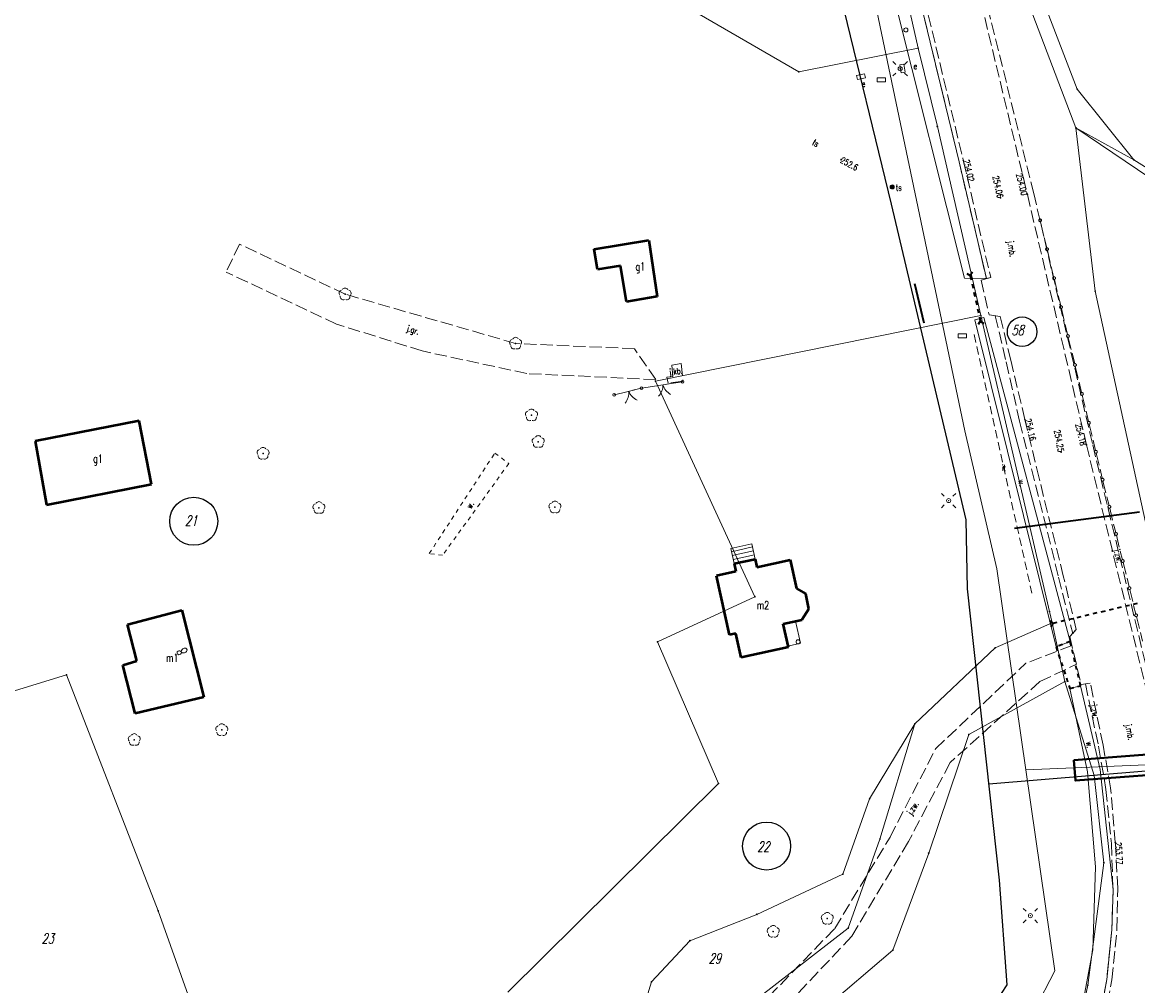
# Model space of a CAD drawing. Header units: metres. Extents: x 8389512 to 8390482, y 5507926 to 5510333.
# Tile 36 of 49: x 8389998 to 8390134, y 5509477 to 5509595. Entities that reach past the tile are written whole.
import ezdxf
from ezdxf.enums import TextEntityAlignment as Align

# ---------------------------------------------------------------- set-up
doc = ezdxf.new("R2010")
doc.units = ezdxf.units.M
doc.header["$MEASUREMENT"] = 0
for name, pattern in [('1', [0]), ('2_OTKJ', [2, 1.5, -0.5]), ('2_OTKR', [0]), ('2_OTKZ_B', [1, 0.5, -0.5]), ('2_OTWM', [1, 0.5, -0.5]), ('2_OTZI', [1.5, 1, -0.5]), ('3_EGBB03', [0]), ('3_EGBO', [0]), ('3_EGBS', [0]), ('3_EGBSG', [0]), ('3_EGBU_A', [0]), ('4_SULO', [0])]:
    doc.linetypes.add(name, pattern=pattern)
doc.layers.get('0').update_dxf_attribs({"color": 252, "linetype": 'CONTINUOUS', "lineweight": 100})
for name, color, linetype, lineweight in [('Dzialki', 252, '1', 18), ('EADTD_T_0', 252, 'CONTINUOUS', 25), ('EGBB_E_T_0', 252, 'CONTINUOUS', 20), ('EGBB_L_0', 252, '3_EGBU_A', 50), ('EGBE_L_3', 252, '3_EGBS', 18), ('EGBE_L_4', 252, '3_EGBO', 18), ('EGBE_T_0', 252, 'CONTINUOUS', 18), ('Numery_dzialek', 252, 'CONTINUOUS', 13), ('OTK_E_T_0', 252, 'CONTINUOUS', 0), ('OTK_E_T_4', 252, 'CONTINUOUS', 0), ('OTK_L_0', 252, '2_OTKJ', 18), ('OTK_L_11', 252, 'CONTINUOUS', 18), ('OTK_L_5', 252, 'CONTINUOUS', 18), ('OTK_L_8', 252, 'CONTINUOUS', 35), ('OTO_L_1', 252, 'CONTINUOUS', 18), ('OTR_T_0', 252, 'CONTINUOUS', 18), ('OTW_E_T_2', 252, 'CONTINUOUS', 0), ('OTW_L_3', 252, 'CONTINUOUS', 18), ('OTZ_E_T_0', 252, 'CONTINUOUS', 0), ('OTZ_L_4', 252, '2_OTZI', 18), ('OTZ_T_0', 252, 'CONTINUOUS', 18), ('Oz działek', 3, 'CONTINUOUS', 25), ('P_SUE_T_4', 252, 'CONTINUOUS', 18), ('P_SUP_T_2', 252, 'CONTINUOUS', 18), ('PROJEKTOWANA KANALIZACJA', 1, 'CONTINUOUS', 25), ('PROJEKTOWANA WODA', 220, 'CONTINUOUS', 18), ('Punkty', 252, 'CONTINUOUS', 9), ('Rury osłonowe', 20, 'CONTINUOUS', 40), ('SUE_E_T_1', 252, 'CONTINUOUS', 0), ('SUE_T_3', 252, 'CONTINUOUS', 18), ('SUE_T_4', 252, 'CONTINUOUS', 18), ('SUL_L_1', 252, '4_SULO', 35), ('SUT_E_T_0', 252, 'CONTINUOUS', 0), ('SUT_T_0', 252, 'CONTINUOUS', 18), ('SUTP_E_T_0', 252, 'CONTINUOUS', 0), ('SUTR_T_0', 252, 'CONTINUOUS', 18)]:
    doc.layers.add(name, color=color, linetype=linetype, lineweight=lineweight)
doc.styles.get("Standard").update_dxf_attribs({"font": 'Simplex.SHX', "width": 0.75})

# ---------------------------------------------------------------- blocks, each defined once
blk = doc.blocks.new('GRO')
at = {"linetype": 'Continuous'}
blk.add_circle((0, 0), 0.045, dxfattribs=at)
blk = doc.blocks.new('2_OTRS')
at = {"linetype": 'Continuous'}
blk.add_circle((0, 0), 0.045, dxfattribs=at)
blk = doc.blocks.new('2_OTZL')
at = {"linetype": 'Continuous'}
blk.add_circle((0, 0), 0.045, dxfattribs=at)
for centre, start, end in [((-0.36, 0.12), 102.1445, 221.86), ((0, 0.38), 30.1401, 149.8599), ((0.36, 0.12), 318.14, 77.8555), ((-0.22, -0.3), 174.1482, 293.8542), ((0.22, -0.3), 246.1458, 5.8518)]:
    blk.add_arc(centre, 0.375, start, end, dxfattribs=at)
blk = doc.blocks.new('3_EGBP12_01')
at = {"linetype": 'Continuous'}
blk.add_circle((0, 0), 0.25, dxfattribs=at)
blk = doc.blocks.new('4_SUES')
at = {"linetype": 'Continuous'}
for p, q in [((0.5, 0.25), (-0.5, 0.25)), ((-0.5, 0.25), (-0.5, -0.25)), ((0.5, -0.25), (0.5, 0.25)), ((-0.5, -0.25), (0.5, -0.25))]:
    blk.add_line(p, q, dxfattribs=at)
blk = doc.blocks.new('4_SUPP')
at = {"linetype": 'Continuous'}
blk.add_circle((0, 0), 0.25, dxfattribs=at)
blk = doc.blocks.new('4_SUEO_W')
at = {"linetype": 'Continuous'}
for p, q in [((-0.53035, 0.53035), (-0.8839, 0.8839)), ((0.53035, 0.53035), (0.8839, 0.8839)), ((-0.53035, -0.53035), (-0.8839, -0.8839)), ((0.53035, -0.53035), (0.8839, -0.8839))]:
    blk.add_line(p, q, dxfattribs=at)
blk.add_circle((0, 0), 0.025, dxfattribs=at)
blk = doc.blocks.new('4_SUTK')
at = {"linetype": 'Continuous'}
for radius in [0.25, 0.225, 0.2, 0.175, 0.15, 0.125, 0.1, 0.075, 0.05, 0.025, 0.00715]:
    blk.add_circle((0, 0), radius, dxfattribs=at)
blk = doc.blocks.new('4_SUPS')
at = {"linetype": 'Continuous'}
blk.add_circle((0, 0), 0.0625, dxfattribs=at)

msp = doc.modelspace()

# ---------------------------------------------------------------- linework, layer by layer
at = {"layer": 'Dzialki'}
for p, q in [((8390102.65, 5509612.38), (8390107.3, 5509592.06)), ((8390116.92, 5509607.69), (8390126.6, 5509582.3)), ((8390126.76, 5509587.04), (8390119.39, 5509606.25)), ((8390092.71, 5509589.14), (8390065.08, 5509605.19)), ((8390107.3, 5509592.06), (8390092.71, 5509589.14)), ((8390107.3, 5509592.06), (8390109.65, 5509582.46)), ((8390133.68, 5509578.39), (8390126.76, 5509587.04)), ((8390109.65, 5509582.46), (8390114.98, 5509559.33)), ((8390133.68, 5509578.39), (8390126.6, 5509582.3)), ((8390126.6, 5509582.3), (8390155.63, 5509562.65)), ((8390126.6, 5509582.3), (8390128.94, 5509562.31)), ((8390159.18, 5509562.36), (8390133.68, 5509578.39)), ((8390128.94, 5509562.31), (8390136.89, 5509525.83)), ((8390114.98, 5509559.33), (8390075.17, 5509551.33)), ((8390114.98, 5509559.33), (8390123.36, 5509523.14)), ((8390075.17, 5509551.33), (8390087.32, 5509524.95)), ((8390087.32, 5509524.95), (8390075.44, 5509519.42)), ((8390123.36, 5509523.14), (8390123.67, 5509521.74)), ((8390116.71, 5509518.69), (8390123.67, 5509521.74)), ((8390123.67, 5509521.74), (8390125.24, 5509514.58)), ((8390075.44, 5509519.42), (8390082.88, 5509502.11)), ((8390106.88, 5509509.38), (8390116.71, 5509518.69)), ((8389978.19, 5509507.76), (8390003.15, 5509515.39)), ((8390003.15, 5509515.39), (8390014.37, 5509486.51)), ((8390125.24, 5509514.58), (8390113.51, 5509508.09)), ((8390125.24, 5509514.58), (8390128.81, 5509503.09)), ((8390106.88, 5509509.38), (8390101.37, 5509500.24)), ((8390102.63, 5509495.3), (8390106.88, 5509509.38)), ((8390113.51, 5509508.09), (8390108.59, 5509493.57)), ((8390128.81, 5509503.09), (8390130.01, 5509492.41)), ((8390082.88, 5509502.11), (8390057.12, 5509476.57)), ((8390101.37, 5509500.24), (8390098.09, 5509491)), ((8390098.76, 5509484.42), (8390102.63, 5509495.3)), ((8390108.59, 5509493.57), (8390104.2, 5509481.72)), ((8390130.01, 5509492.41), (8390128.04, 5509477.43)), ((8390098.09, 5509491), (8390087.58, 5509486.09)), ((8390014.37, 5509486.51), (8390025.22, 5509455.94)), ((8390087.58, 5509486.09), (8390079.39, 5509482.87)), ((8390087.66, 5509475.78), (8390098.76, 5509484.42)), ((8390079.39, 5509482.87), (8390074.68, 5509477.82)), ((8390104.2, 5509481.72), (8390091.08, 5509470.54)), ((8390074.68, 5509477.82), (8390072.74, 5509471.5)), ((8390128.04, 5509477.43), (8390125.38, 5509464.54))]:
    msp.add_line(p, q, dxfattribs=at)
at = {"layer": 'EGBB_L_0', "linetype": '3_EGBB03'}
for p, q in [((8390067.69, 5509567.45), (8390074.35, 5509568.54)), ((8390074.35, 5509568.54), (8390075.4, 5509561.65)), ((8390068.08, 5509564.95), (8390067.69, 5509567.45)), ((8390070.89, 5509565.41), (8390068.08, 5509564.95)), ((8390071.65, 5509561.02), (8390070.89, 5509565.41)), ((8390075.4, 5509561.65), (8390071.65, 5509561.02)), ((8390012.05, 5509546.47), (8389999.35, 5509543.99)), ((8390013.56, 5509538.72), (8390012.05, 5509546.47)), ((8389999.35, 5509543.99), (8390000.73, 5509536.2)), ((8390000.73, 5509536.2), (8390013.56, 5509538.72)), ((8390010.61, 5509521.55), (8390017.27, 5509523.3)), ((8390017.27, 5509523.3), (8390019.97, 5509512.66)), ((8390011.78, 5509517.11), (8390010.61, 5509521.55)), ((8390010.04, 5509516.56), (8390011.78, 5509517.11)), ((8390011.57, 5509510.66), (8390010.04, 5509516.56)), ((8390019.97, 5509512.66), (8390011.57, 5509510.66))]:
    msp.add_line(p, q, dxfattribs=at)
at = {"layer": 'EGBB_L_0', "linetype": '3_EGBU_A'}
for p, q in [((8390084.79, 5509528.99), (8390087.38, 5509529.55)), ((8390084.79, 5509528.99), (8390085, 5509528.02)), ((8390087.38, 5509529.55), (8390087.59, 5509528.57)), ((8390087.59, 5509528.57), (8390091.65, 5509529.46)), ((8390091.65, 5509529.46), (8390092.41, 5509525.93)), ((8390085, 5509528.02), (8390082.66, 5509527.51)), ((8390084.23, 5509520.28), (8390082.66, 5509527.51)), ((8390092.41, 5509525.93), (8390093.57, 5509525.29)), ((8390093.94, 5509523.48), (8390093.57, 5509525.29)), ((8390093.07, 5509522.13), (8390093.94, 5509523.48)), ((8390090.78, 5509521.61), (8390093.07, 5509522.13)), ((8390091.43, 5509518.77), (8390090.78, 5509521.61)), ((8390085, 5509520.44), (8390084.23, 5509520.28)), ((8390085.64, 5509517.51), (8390085, 5509520.44)), ((8390091.43, 5509518.77), (8390085.64, 5509517.51))]:
    msp.add_line(p, q, dxfattribs=at)
at = {"layer": 'EGBE_L_3', "linetype": '3_EGBS'}
for p, q in [((8390084.38, 5509530.85), (8390086.98, 5509531.41)), ((8390084.47, 5509530.45), (8390087.06, 5509531.03)), ((8390086.98, 5509531.41), (8390087.38, 5509529.55)), ((8390084.57, 5509529.97), (8390087.17, 5509530.54)), ((8390084.68, 5509529.48), (8390087.27, 5509530.05)), ((8390084.79, 5509528.99), (8390087.38, 5509529.56)), ((8390087.38, 5509529.55), (8390084.79, 5509528.99))]:
    msp.add_line(p, q, dxfattribs=at)
at = {"layer": 'EGBE_L_3', "linetype": '3_EGBSG'}
msp.add_line((8390084.79, 5509528.99), (8390084.38, 5509530.85), dxfattribs=at)
at = {"layer": 'EGBE_L_4', "linetype": '3_EGBO'}
for p, q in [((8390090.78, 5509521.61), (8390092.3, 5509521.96)), ((8390091.4, 5509518.91), (8390090.78, 5509521.61)), ((8390092.3, 5509521.96), (8390092.91, 5509519.26)), ((8390092.91, 5509519.26), (8390091.4, 5509518.91))]:
    msp.add_line(p, q, dxfattribs=at)
at = {"layer": 'OTK_L_0', "linetype": '2_OTKJ'}
for p, q in [((8390105.22, 5509607.51), (8390112.31, 5509578.13)), ((8390105.74, 5509607.78), (8390112.82, 5509578.32)), ((8390113.09, 5509605.5), (8390120.66, 5509574.14)), ((8390121.44, 5509574.25), (8390113.67, 5509605.72)), ((8390112.31, 5509578.13), (8390115.65, 5509563.86)), ((8390112.82, 5509578.32), (8390116.17, 5509564.01)), ((8390120.66, 5509574.14), (8390127.88, 5509543.53)), ((8390128.61, 5509543.68), (8390121.44, 5509574.25)), ((8390024.3, 5509568.08), (8390022.67, 5509564.66)), ((8390037.23, 5509561.95), (8390024.3, 5509568.08)), ((8390036.17, 5509558.29), (8390022.67, 5509564.66)), ((8390116.17, 5509564.01), (8390115.02, 5509563.67)), ((8390115.65, 5509563.86), (8390116.17, 5509564.01)), ((8390115.02, 5509563.67), (8390115.99, 5509559.41)), ((8390058.08, 5509555.92), (8390037.23, 5509561.95)), ((8390046.67, 5509555.01), (8390036.17, 5509558.29)), ((8390115.99, 5509559.41), (8390117.33, 5509559.22)), ((8390117.33, 5509559.22), (8390116.73, 5509559.31)), ((8390116.73, 5509559.31), (8390118.06, 5509553.68)), ((8390118.63, 5509553.86), (8390117.33, 5509559.22)), ((8390072.61, 5509555.28), (8390058.08, 5509555.92)), ((8390059.46, 5509552.24), (8390046.67, 5509555.01)), ((8390075.22, 5509551.5), (8390072.61, 5509555.28)), ((8390077.19, 5509553.26), (8390078.33, 5509553.47)), ((8390077.32, 5509551.87), (8390077.19, 5509553.26)), ((8390078.33, 5509553.47), (8390078.54, 5509551.33)), ((8390118.06, 5509553.68), (8390119.71, 5509546.41)), ((8390120.36, 5509546.63), (8390118.63, 5509553.86)), ((8390075.22, 5509551.5), (8390059.46, 5509552.24)), ((8390076.56, 5509551.81), (8390077.32, 5509551.87)), ((8390076.75, 5509551.06), (8390076.56, 5509551.81)), ((8390078.54, 5509551.33), (8390076.75, 5509551.06)), ((8390119.71, 5509546.41), (8390124.48, 5509527.33)), ((8390122.09, 5509539.44), (8390120.36, 5509546.63)), ((8390127.88, 5509543.53), (8390135.91, 5509510.71)), ((8390136.51, 5509510.96), (8390128.61, 5509543.68)), ((8390125.05, 5509527.49), (8390122.09, 5509539.44)), ((8390124.48, 5509527.33), (8390126.21, 5509520.46)), ((8390126.64, 5509520.92), (8390125.05, 5509527.49)), ((8390126.64, 5509520.92), (8390125.84, 5509520.07)), ((8390125.84, 5509520.07), (8390127.23, 5509514.22)), ((8390126.21, 5509520.46), (8390126.64, 5509520.92)), ((8390126.1, 5509518.97), (8390120.46, 5509516.8)), ((8390126.65, 5509516.68), (8390126.1, 5509518.97)), ((8390109.44, 5509506.35), (8390120.46, 5509516.8)), ((8390122.18, 5509514.56), (8390126.65, 5509516.68)), ((8390122.18, 5509514.56), (8390111.22, 5509504.66)), ((8390127.23, 5509514.22), (8390128.35, 5509514.36)), ((8390128.35, 5509514.36), (8390127.76, 5509514.29)), ((8390127.76, 5509514.29), (8390129.35, 5509506.68)), ((8390129.92, 5509506.79), (8390128.35, 5509514.36)), ((8390129.35, 5509506.68), (8390130.27, 5509501.38)), ((8390130.83, 5509501.55), (8390129.92, 5509506.79)), ((8390103.86, 5509495.55), (8390109.44, 5509506.35)), ((8390111.22, 5509504.66), (8390106.12, 5509495)), ((8390130.27, 5509501.38), (8390130.93, 5509494.77)), ((8390131.41, 5509494.89), (8390130.83, 5509501.55)), ((8390097.1, 5509484.36), (8390103.86, 5509495.55)), ((8390106.12, 5509495), (8390099.18, 5509483.42)), ((8390130.93, 5509494.77), (8390131.13, 5509489.17)), ((8390131.7, 5509489.25), (8390131.41, 5509494.89)), ((8390131.13, 5509489.17), (8390130.99, 5509484.21)), ((8390131.61, 5509484.25), (8390131.7, 5509489.25)), ((8390089.06, 5509476.05), (8390097.1, 5509484.36)), ((8390099.18, 5509483.42), (8390090.96, 5509474.66)), ((8390130.99, 5509484.21), (8390130.36, 5509478.13)), ((8390130.98, 5509478.09), (8390131.61, 5509484.25)), ((8390130.36, 5509478.13), (8390129.51, 5509473.4)), ((8390130.14, 5509473.29), (8390130.98, 5509478.09))]:
    msp.add_line(p, q, dxfattribs=at)
at = {"layer": 'OTK_L_11', "linetype": '2_OTKJ'}
for p, q in [((8390122.25, 5509570.82), (8390123.02, 5509567.63)), ((8390123.1, 5509567.28), (8390123.87, 5509564.09)), ((8390123.96, 5509563.74), (8390124.73, 5509560.55)), ((8390124.81, 5509560.2), (8390125.58, 5509557)), ((8390125.66, 5509556.66), (8390126.44, 5509553.46)), ((8390126.52, 5509553.12), (8390127.29, 5509549.92)), ((8390127.37, 5509549.58), (8390128.14, 5509546.38)), ((8390128.23, 5509546.04), (8390129, 5509542.84)), ((8390129.08, 5509542.5), (8390129.82, 5509539.43)), ((8390129.9, 5509539.09), (8390130.64, 5509536.1)), ((8390130.72, 5509535.78), (8390131.46, 5509532.78)), ((8390131.54, 5509532.46), (8390132.28, 5509529.47)), ((8390132.36, 5509529.14), (8390133.1, 5509526.15)), ((8390133.18, 5509525.83), (8390133.91, 5509522.83)), ((8390133.99, 5509522.51), (8390134.73, 5509519.52))]:
    msp.add_line(p, q, dxfattribs=at)
for centre in [(8390122.21, 5509570.99), (8390123.06, 5509567.46), (8390123.92, 5509563.91), (8390124.77, 5509560.37), (8390125.62, 5509556.83), (8390126.48, 5509553.29), (8390127.33, 5509549.75), (8390128.18, 5509546.21), (8390129.04, 5509542.67), (8390129.86, 5509539.26), (8390129.86, 5509539.26), (8390130.68, 5509535.94), (8390131.5, 5509532.62), (8390132.32, 5509529.31), (8390133.14, 5509525.99), (8390133.95, 5509522.67)]:
    msp.add_circle(centre, 0.17, dxfattribs=at)
at = {"layer": 'OTK_L_5', "linetype": '2_OTKR'}
for p, q in [((8390080.37, 5509693.81), (8390112.98, 5509563.91)), ((8390112.31, 5509578.13), (8390105.22, 5509607.51)), ((8390115.65, 5509563.86), (8390112.31, 5509578.13)), ((8390112.98, 5509563.91), (8390115.65, 5509563.86)), ((8390115.35, 5509559.1), (8390114.24, 5509558.83)), ((8390114.24, 5509558.83), (8390124.16, 5509518.81)), ((8390125.89, 5509519.46), (8390115.35, 5509559.1)), ((8390124.16, 5509518.81), (8390125.89, 5509519.46)), ((8390127.17, 5509514.06), (8390125.86, 5509513.7)), ((8390125.86, 5509513.7), (8390128.01, 5509503.53)), ((8390129.54, 5509503.81), (8390127.17, 5509514.06)), ((8390130.83, 5509492.1), (8390129.54, 5509503.81)), ((8390128.01, 5509503.53), (8390129, 5509491.9)), ((8390129, 5509491.9), (8390128.65, 5509481.75)), ((8390131.13, 5509489.17), (8390130.83, 5509492.1)), ((8390130.99, 5509484.21), (8390131.13, 5509489.17)), ((8390130.36, 5509478.13), (8390130.99, 5509484.21)), ((8390128.65, 5509481.75), (8390126.9, 5509472.35)), ((8390129.51, 5509473.4), (8390130.36, 5509478.13))]:
    msp.add_line(p, q, dxfattribs=at)
at = {"layer": 'OTK_L_8', "linetype": '2_OTKJ'}
for p, q in [((8390113.25, 5509564.49), (8390113.67, 5509564.22)), ((8390113.94, 5509564.64), (8390113.67, 5509564.22)), ((8390113.67, 5509564.22), (8390113.78, 5509563.71)), ((8390113.89, 5509563.2), (8390114.01, 5509562.7)), ((8390114.12, 5509562.19), (8390114.23, 5509561.68)), ((8390114.34, 5509561.17), (8390114.46, 5509560.66)), ((8390114.57, 5509560.15), (8390114.68, 5509559.65)), ((8390114.9, 5509558.65), (8390114.63, 5509558.23)), ((8390114.79, 5509559.14), (8390114.9, 5509558.65)), ((8390114.9, 5509558.65), (8390115.32, 5509558.38)), ((8390133.63, 5509524.04), (8390134.12, 5509524.16)), ((8390128.72, 5509522.88), (8390129.21, 5509523)), ((8390129.7, 5509523.11), (8390130.19, 5509523.23)), ((8390130.68, 5509523.35), (8390131.17, 5509523.46)), ((8390131.66, 5509523.58), (8390132.16, 5509523.69)), ((8390132.65, 5509523.81), (8390133.14, 5509523.93)), ((8390123.38, 5509521.98), (8390123.8, 5509521.72)), ((8390123.54, 5509521.3), (8390123.8, 5509521.72)), ((8390123.8, 5509521.72), (8390124.29, 5509521.84)), ((8390124.78, 5509521.95), (8390125.27, 5509522.07)), ((8390125.77, 5509522.18), (8390126.26, 5509522.3)), ((8390126.75, 5509522.42), (8390127.24, 5509522.53)), ((8390127.73, 5509522.65), (8390128.22, 5509522.77))]:
    msp.add_line(p, q, dxfattribs=at)
at = {"layer": 'OTK_L_8', "linetype": '2_OTKZ_B'}
for p, q in [((8390125.89, 5509519.46), (8390124.16, 5509518.81)), ((8390124.16, 5509518.81), (8390125.86, 5509513.7)), ((8390127.17, 5509514.06), (8390125.89, 5509519.46)), ((8390125.86, 5509513.7), (8390127.17, 5509514.06))]:
    msp.add_line(p, q, dxfattribs=at)
at = {"layer": 'OTO_L_1'}
for p, q in [((8390072.64, 5509550.25), (8390071.19, 5509549.9)), ((8390073.47, 5509550.45), (8390072.4, 5509550.19)), ((8390075.36, 5509550.75), (8390073.47, 5509550.45)), ((8390076.84, 5509550.98), (8390075.36, 5509550.75)), ((8390078.48, 5509551.23), (8390076.59, 5509550.94)), ((8390071.19, 5509549.9), (8390070.12, 5509549.64))]:
    msp.add_line(p, q, dxfattribs=at)
for centre in [(8390073.47, 5509550.45), (8390073.47, 5509550.45), (8390078.48, 5509551.23), (8390070.12, 5509549.64)]:
    msp.add_circle(centre, 0.17, dxfattribs=at)
for centre, start, end in [((8390069.92, 5509549.88), 321.5622, 5.6366), ((8390073.78, 5509550.81), 201.5255, 245.5998), ((8390074.1, 5509550.83), 316.8433, 0.9177), ((8390078.01, 5509551.44), 196.8066, 240.881)]:
    msp.add_arc(centre, 2, start, end, dxfattribs=at)
at = {"layer": 'OTW_L_3', "linetype": '2_OTWM'}
for p, q in [((8390047.52, 5509530.22), (8390055.54, 5509542.52)), ((8390055.54, 5509542.52), (8390057.24, 5509541.22)), ((8390057.24, 5509541.22), (8390049.15, 5509530.01)), ((8390049.15, 5509530.01), (8390047.52, 5509530.22))]:
    msp.add_line(p, q, dxfattribs=at)
at = {"layer": 'OTZ_L_4', "linetype": '2_OTZI'}
msp.add_line((8390114.15, 5509557.02), (8390121.21, 5509525.37), dxfattribs=at)
at = {"layer": 'Oz działek', "linetype": 'Continuous'}
for centre, radius in [((8390120.02, 5509557.36), 1.81), ((8390018.72, 5509534.17), 2.94), ((8390088.77, 5509494.44), 2.94)]:
    msp.add_circle(centre, radius, dxfattribs=at)
at = {"layer": 'PROJEKTOWANA KANALIZACJA', "linetype": 'Continuous'}
for p, q in [((8390104.06, 5509572.95), (8390075.51, 5509690.14)), ((8390113.19, 5509534.33), (8390104.06, 5509572.95)), ((8390113.33, 5509525.9), (8390113.19, 5509534.33)), ((8390117.25, 5509490.29), (8390113.33, 5509525.9)), ((8390115.96, 5509502.05), (8390135.16, 5509503.63)), ((8390118.2, 5509477.46), (8390117.25, 5509490.29)), ((8390085.19, 5509427.29), (8390118.2, 5509477.46))]:
    msp.add_line(p, q, dxfattribs=at)
at = {"layer": 'PROJEKTOWANA WODA', "linetype": 'Continuous'}
for p, q in [((8390113.01, 5509545.24), (8390100.23, 5509606.23)), ((8390116.91, 5509528.35), (8390113.01, 5509545.24)), ((8390124.01, 5509479.18), (8390116.91, 5509528.35)), ((8390120.46, 5509503.77), (8390150.98, 5509505.02)), ((8390111.84, 5509455.54), (8390124.01, 5509479.18))]:
    msp.add_line(p, q, dxfattribs=at)
at = {"layer": 'Rury osłonowe', "linetype": 'Continuous', "lineweight": 40}
msp.add_lwpolyline([(8390126.34, 5509504.97), (8390141.64, 5509506.13), (8390141.84, 5509503.61), (8390126.53, 5509502.45)], close=True, dxfattribs=at)
at = {"layer": 'SUL_L_1', "linetype": '4_SULO'}
for p, q in [((8390108.04, 5509558.41), (8390106.89, 5509563.23)), ((8390134.35, 5509535.27), (8390119.07, 5509533.27))]:
    msp.add_line(p, q, dxfattribs=at)

# ---------------------------------------------------------------- block references
at = {"layer": 'EGBE_T_0'}
msp.add_blockref('3_EGBP12_01', (8390092.62, 5509519.43), dxfattribs=at)
at = {"layer": 'OTR_T_0'}
for p in [(8390112.82, 5509578.32), (8390117.36, 5509573.73), (8390120.66, 5509574.14), (8390120.36, 5509546.63), (8390127.88, 5509543.53), (8390124.79, 5509542.65), (8390131.41, 5509494.89)]:
    msp.add_blockref('2_OTRS', p, dxfattribs=at)
at = {"layer": 'OTZ_T_0'}
for p in [(8390037.23, 5509561.95), (8390058.08, 5509555.92), (8390060.02, 5509547.15), (8390060.84, 5509543.9), (8390027.2, 5509542.46), (8390034.03, 5509535.82), (8390062.89, 5509535.89), (8390022.15, 5509508.65), (8390011.45, 5509507.44), (8390096.19, 5509485.58), (8390089.58, 5509483.98)]:
    msp.add_blockref('2_OTZL', p, dxfattribs=at)
at = {"layer": 'P_SUE_T_4'}
for p in [(8390102.81, 5509588.16), (8390112.7, 5509556.86)]:
    msp.add_blockref('4_SUES', p, dxfattribs=at)
at = {"layer": 'P_SUP_T_2'}
msp.add_blockref('4_SUPP', (8390105.8, 5509594.28), dxfattribs=at)
at = {"layer": 'Punkty'}
for p in [(8390107.3, 5509592.06), (8390092.71, 5509589.14), (8390126.76, 5509587.04), (8390109.65, 5509582.46), (8390126.6, 5509582.3), (8390133.68, 5509578.39), (8390128.94, 5509562.31), (8390114.98, 5509559.33), (8390075.17, 5509551.33), (8390087.32, 5509524.95), (8390123.36, 5509523.14), (8390123.67, 5509521.74), (8390075.44, 5509519.42), (8390116.71, 5509518.69), (8390003.15, 5509515.39), (8390125.24, 5509514.58), (8390106.88, 5509509.38), (8390113.51, 5509508.09), (8390128.81, 5509503.09), (8390082.88, 5509502.11), (8390101.37, 5509500.24), (8390102.63, 5509495.3), (8390108.59, 5509493.57), (8390130.01, 5509492.41), (8390098.09, 5509491), (8390014.37, 5509486.51), (8390087.58, 5509486.09), (8390098.76, 5509484.42), (8390079.39, 5509482.87), (8390104.2, 5509481.72), (8390074.68, 5509477.82), (8390128.04, 5509477.43)]:
    msp.add_blockref('GRO', p, dxfattribs=at)
at = {"layer": 'SUE_T_3'}
for name, p in [('4_SUEO_W', (8390105.1, 5509589.53)), ('4_SUPP', (8390105.1, 5509589.53)), ('4_SUEO_W', (8390111.03, 5509536.7)), ('4_SUPP', (8390111.03, 5509536.7)), ('4_SUEO_W', (8390121.03, 5509485.93)), ('4_SUPP', (8390121.03, 5509485.93))]:
    msp.add_blockref(name, p, dxfattribs=at)
at = {"layer": 'SUE_T_4'}
for p, rotation in [((8390105.38, 5509589.56), 279.418773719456), ((8390100.32, 5509588.56), 12.06117515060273)]:
    msp.add_blockref('4_SUES', p, dxfattribs=dict(at, rotation=rotation))
at = {"layer": 'SUT_T_0'}
msp.add_blockref('4_SUTK', (8390104.13, 5509575.07), dxfattribs=at)
at = {"layer": 'SUTR_T_0'}
msp.add_blockref('4_SUPS', (8390097.89, 5509578.42), dxfattribs=at)

# ---------------------------------------------------------------- texts
at = {"layer": 'EADTD_T_0', "width": 0.7}
msp.add_text('8', height=1.25, rotation=113.74, dxfattribs=at).set_placement((8390017.87, 5509518.5), align=Align.CENTER)
at = {"layer": 'EGBB_E_T_0', "width": 0.7}
for s, p in [('g1', (8390072.75, 5509564.84)), ('g1', (8390006.42, 5509541.34)), ('m2', (8390087.58, 5509523.41)), ('m1', (8390015.35, 5509516.97))]:
    msp.add_text(s, height=1, dxfattribs=at).set_placement(p)
at = {"layer": 'Numery_dzialek', "oblique": 15, "width": 0.7}
for s, p in [('58', (8390118.71, 5509558.18)), ('21', (8390017.65, 5509534.87)), ('22', (8390087.61, 5509495)), ('23', (8390000.1, 5509483.76)), ('29', (8390081.68, 5509481.31))]:
    msp.add_text(s, height=1.25, dxfattribs=at).set_placement(p, align=Align.TOP_LEFT)
at = {"layer": 'OTK_E_T_0', "lineweight": 9, "width": 0.7}
for s, rotation, p in [('j.mb.', 279.28, (8390118.64, 5509567.49)), ('j.gr.', 341.9998, (8390045.51, 5509557.48)), ('j.kb.', 4.7636, (8390077.69, 5509552.41)), ('j.zw.', 284.7436, (8390131.68, 5509529.91)), ('j.zw.', 280.008, (8390128.8, 5509510.9)), ('j.mb.', 281.3099, (8390133.09, 5509508.38)), ('j.zw.', 56.3099, (8390106.73, 5509499.03))]:
    msp.add_text(s, height=0.75, rotation=rotation, dxfattribs=at).set_placement(p, align=Align.MIDDLE)
at = {"layer": 'OTK_E_T_4', "lineweight": 9, "width": 0.7}
for rotation, p in [(284.5945, (8390119.98, 5509538.88)), (280.5283, (8390128.26, 5509506.84))]:
    msp.add_text('w.', height=0.75, rotation=rotation, dxfattribs=at).set_placement(p, align=Align.MIDDLE)
at = {"layer": 'OTR_T_0', "lineweight": 9, "width": 0.7}
for s, rotation, p in [('254.02', 283.1758, (8390112.82, 5509578.32)), ('254.16', 283.5289, (8390120.36, 5509546.63)), ('253.77', 272.9435, (8390131.41, 5509494.89))]:
    msp.add_text(s, height=0.75, rotation=rotation, dxfattribs=at).set_placement(p)
for s, rotation, p in [('254.00', 283.571, (8390120.66, 5509574.14)), ('254.18', 283.2718, (8390127.88, 5509543.53))]:
    msp.add_text(s, height=0.75, rotation=rotation, dxfattribs=at).set_placement(p, align=Align.TOP_RIGHT)
for s, rotation, p in [('254.06', 282.4177, (8390117.36, 5509573.73)), ('254.25', 280.6052, (8390124.79, 5509542.65))]:
    msp.add_text(s, height=0.75, rotation=rotation, dxfattribs=at).set_placement(p, align=Align.MIDDLE_RIGHT)
at = {"layer": 'OTW_E_T_2', "lineweight": 9, "width": 0.7}
msp.add_text('w.', height=0.75, rotation=60.1799, dxfattribs=at).set_placement((8390052.51, 5509536.16), align=Align.MIDDLE)
at = {"layer": 'OTZ_E_T_0', "lineweight": 9, "width": 0.7}
msp.add_text('it', height=0.75, dxfattribs=at).set_placement((8390117.79, 5509540.72), align=Align.MIDDLE)
at = {"layer": 'SUE_E_T_1', "lineweight": 9, "width": 0.7}
msp.add_text('e', height=0.75, dxfattribs=at).set_placement((8390106.73, 5509589.47))
msp.add_text('e', height=0.75, dxfattribs=at).set_placement((8390100.41, 5509588.05), align=Align.TOP_LEFT)
at = {"layer": 'SUT_E_T_0', "lineweight": 9, "width": 0.7}
msp.add_text('ts', height=0.75, dxfattribs=at).set_placement((8390104.57, 5509574.61))
at = {"layer": 'SUTP_E_T_0', "lineweight": 9, "width": 0.7}
msp.add_text('ts', height=0.75, rotation=326.9244, dxfattribs=at).set_placement((8390094.78, 5509580.44), align=Align.MIDDLE)
at = {"layer": 'SUTR_T_0', "lineweight": 9, "width": 0.7}
msp.add_text('252.6', height=0.75, rotation=331.9887, dxfattribs=at).set_placement((8390097.89, 5509578.42), align=Align.MIDDLE_LEFT)

doc.saveas('drawing.dxf')
